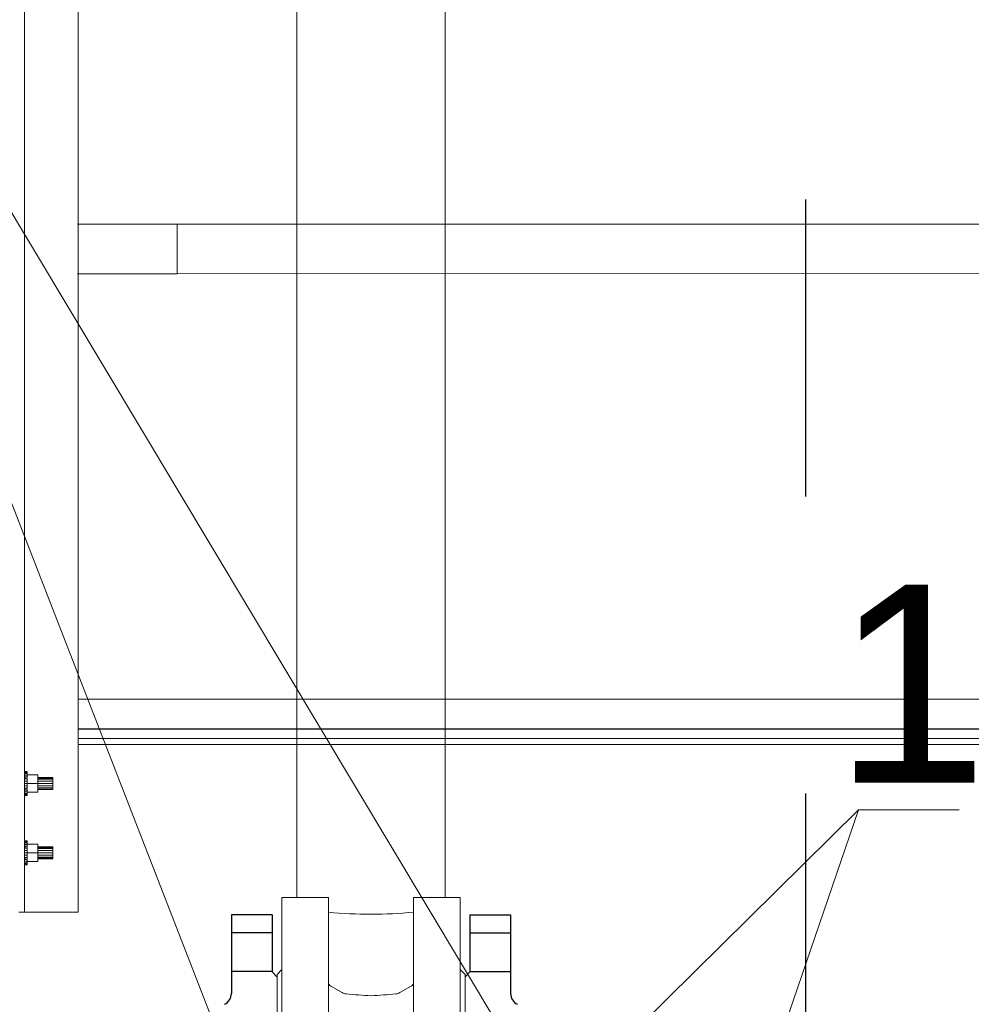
# Model space of a CAD drawing. Header units: millimetres. Extents: x -3176 to 162662, y -36434 to 57907.
# Tile 41 of 155: x 84910 to 85871, y -338 to 657. Entities that reach past the tile are written whole.
import ezdxf

# ---------------------------------------------------------------- set-up
doc = ezdxf.new("R2010")
doc.units = ezdxf.units.MM
doc.linetypes.add('1-Sheet - 32170-CIV-6170-DW-2035-015-02 - PRZEKROJE A-A - B-B$0$A_Dash_3_0mm', pattern=[60, 30, -30])
for name, color, linetype, lineweight in [('!UG_kształtki', 10, 'Continuous', 30), ('!UG_wymiary', 7, 'Continuous', 5), ('1-Sheet - 32170-CIV-6170-DW-2035-015-02 - PRZEKROJE A-A - B-B$0$A-COLS', 8, 'Continuous', 0), ('1-Sheet - 32170-CIV-6170-DW-2035-015-02 - PRZEKROJE A-A - B-B$0$A-GENM', 8, 'Continuous', 0), ('1-Sheet - 32170-CIV-6170-DW-2035-015-02 - PRZEKROJE A-A - B-B$0$G-ANNO-SYMB', 8, 'Continuous', 0), ('1-Sheet - 32170-CIV-6170-DW-2035-015-02 - PRZEKROJE A-A - B-B$0$Q-SPCQ', 8, 'Continuous', 0), ('1-Sheet - 32170-CIV-6170-DW-2035-015-02 - PRZEKROJE A-A - B-B$0$S-BEAM', 8, 'Continuous', 0)]:
    doc.layers.add(name, color=color, linetype=linetype, lineweight=lineweight)
doc.layers.add('!UG_tekst', color=7, linetype='Continuous')
doc.styles.get("Standard").update_dxf_attribs({"font": 'arial.ttf'})

# ---------------------------------------------------------------- blocks, each defined once
blk = doc.blocks.new('1-Sheet - 32170-CIV-6170-DW-2035-015-02 - PRZEKROJE A-A - B-B')
at = {"layer": '1-Sheet - 32170-CIV-6170-DW-2035-015-02 - PRZEKROJE A-A - B-B$0$A-COLS'}
for p, q in [((8496.859, -24.498), (8496.859, 102.172)), ((8491.459, -24.498), (8491.459, 99.394)), ((8490.859, -24.498), (8491.059, -24.498)), ((8491.459, -24.498), (8491.059, -24.498)), ((8491.459, -24.498), (8492.259, -24.498)), ((8492.259, -24.498), (8496.459, -24.498)), ((8496.859, -24.498), (8496.459, -24.498))]:
    blk.add_line(p, q, dxfattribs=at)
at = {"layer": '1-Sheet - 32170-CIV-6170-DW-2035-015-02 - PRZEKROJE A-A - B-B$0$A-GENM'}
for p, q in [((8506.872, 45.002), (8496.813, 45.002)), ((8506.872, 45.002), (8506.872, 40.002)), ((8496.813, 40.002), (8506.872, 40.002)), ((8491.509, -10.892), (8491.509, -10.798)), ((8491.509, -11.003), (8491.509, -10.798)), ((8491.509, -12.198), (8491.509, -11.993)), ((8491.509, -12.198), (8491.509, -12.105)), ((8491.509, -17.892), (8491.509, -17.798)), ((8491.509, -18.003), (8491.509, -17.798)), ((8491.509, -19.198), (8491.509, -18.993)), ((8491.509, -19.198), (8491.509, -19.105))]:
    blk.add_line(p, q, dxfattribs=at)
at = {"layer": '1-Sheet - 32170-CIV-6170-DW-2035-015-02 - PRZEKROJE A-A - B-B$0$G-ANNO-SYMB', "linetype": '1-Sheet - 32170-CIV-6170-DW-2035-015-02 - PRZEKROJE A-A - B-B$0$A_Dash_3_0mm', "lineweight": 25}
blk.add_line((8570.359, 827.5), (8570.359, -287.103), dxfattribs=at)
blk.add_line((8570.359, 827.5), (8570.359, -287.103), dxfattribs=at)
at = {"layer": '1-Sheet - 32170-CIV-6170-DW-2035-015-02 - PRZEKROJE A-A - B-B$0$Q-SPCQ'}
for p, q in [((8491.459, -10.298), (8491.709, -10.298)), ((8491.709, -10.321), (8491.459, -10.321)), ((8491.709, -10.321), (8491.459, -10.321)), ((8491.709, -10.39), (8491.459, -10.39)), ((8491.709, -10.39), (8491.459, -10.39)), ((8491.709, -10.501), (8491.459, -10.501)), ((8491.709, -10.501), (8491.459, -10.501)), ((8491.709, -10.65), (8491.459, -10.65)), ((8491.709, -10.65), (8491.459, -10.65)), ((8491.709, -10.832), (8491.459, -10.832)), ((8491.709, -10.832), (8491.459, -10.832)), ((8491.709, -10.298), (8491.709, -10.321)), ((8491.709, -10.321), (8491.709, -10.298)), ((8491.709, -10.321), (8491.709, -10.39)), ((8491.709, -10.39), (8491.709, -10.321)), ((8491.709, -10.39), (8491.709, -10.501)), ((8491.709, -10.501), (8491.709, -10.39)), ((8491.709, -10.501), (8491.709, -10.631)), ((8491.709, -10.65), (8491.709, -10.501)), ((8491.709, -10.631), (8492.789, -10.631)), ((8491.709, -10.631), (8491.709, -10.969)), ((8491.709, -10.832), (8491.709, -10.65)), ((8491.709, -11.039), (8491.709, -10.832)), ((8492.789, -11.498), (8492.789, -10.631)), ((8492.789, -10.898), (8494.309, -10.898)), ((8494.309, -10.944), (8494.309, -10.898)), ((8491.709, -11.039), (8491.459, -11.039)), ((8491.709, -11.264), (8491.459, -11.264)), ((8491.709, -11.498), (8491.459, -11.498)), ((8491.709, -11.732), (8491.459, -11.732)), ((8491.709, -11.264), (8491.709, -11.039)), ((8491.709, -11.498), (8491.709, -11.264)), ((8491.709, -11.732), (8491.709, -11.498)), ((8491.709, -11.498), (8492.789, -11.498)), ((8491.709, -11.958), (8491.709, -11.732)), ((8494.309, -10.944), (8492.789, -10.944)), ((8494.309, -11.074), (8492.789, -11.074)), ((8494.309, -11.269), (8492.789, -11.269)), ((8492.789, -12.366), (8492.789, -11.498)), ((8494.309, -11.498), (8492.789, -11.498)), ((8494.309, -11.728), (8492.789, -11.728)), ((8494.309, -11.923), (8492.789, -11.923)), ((8494.309, -11.074), (8494.309, -10.944)), ((8494.309, -11.269), (8494.309, -11.074)), ((8494.309, -11.498), (8494.309, -11.269)), ((8494.309, -11.728), (8494.309, -11.498)), ((8494.309, -11.923), (8494.309, -11.728)), ((8494.309, -12.053), (8494.309, -11.923)), ((8491.709, -11.958), (8491.459, -11.958)), ((8491.709, -12.165), (8491.459, -12.165)), ((8491.709, -12.165), (8491.459, -12.165)), ((8491.709, -12.347), (8491.459, -12.347)), ((8491.709, -12.347), (8491.459, -12.347)), ((8491.709, -12.496), (8491.459, -12.496)), ((8491.709, -12.496), (8491.459, -12.496)), ((8491.709, -12.607), (8491.459, -12.607)), ((8491.709, -12.607), (8491.459, -12.607)), ((8491.709, -12.675), (8491.459, -12.675)), ((8491.709, -12.675), (8491.459, -12.675)), ((8491.709, -12.698), (8491.459, -12.698)), ((8491.709, -12.165), (8491.709, -11.958)), ((8491.709, -11.958), (8491.709, -12.366)), ((8491.709, -12.347), (8491.709, -12.165)), ((8491.709, -12.496), (8491.709, -12.347)), ((8491.709, -12.366), (8491.709, -12.496)), ((8491.709, -12.366), (8492.789, -12.366)), ((8491.709, -12.496), (8491.709, -12.607)), ((8491.709, -12.607), (8491.709, -12.496)), ((8491.709, -12.607), (8491.709, -12.675)), ((8491.709, -12.675), (8491.709, -12.607)), ((8491.709, -12.675), (8491.709, -12.698)), ((8491.709, -12.698), (8491.709, -12.675)), ((8494.309, -12.053), (8492.789, -12.053)), ((8494.309, -12.098), (8492.789, -12.098)), ((8494.309, -12.098), (8494.309, -12.053)), ((8491.459, -17.298), (8491.709, -17.298)), ((8491.709, -17.321), (8491.459, -17.321)), ((8491.709, -17.321), (8491.459, -17.321)), ((8491.709, -17.39), (8491.459, -17.39)), ((8491.709, -17.39), (8491.459, -17.39)), ((8491.709, -17.501), (8491.459, -17.501)), ((8491.709, -17.501), (8491.459, -17.501)), ((8491.709, -17.65), (8491.459, -17.65)), ((8491.709, -17.65), (8491.459, -17.65)), ((8491.709, -17.832), (8491.459, -17.832)), ((8491.709, -17.832), (8491.459, -17.832)), ((8491.709, -17.298), (8491.709, -17.321)), ((8491.709, -17.321), (8491.709, -17.298)), ((8491.709, -17.321), (8491.709, -17.39)), ((8491.709, -17.39), (8491.709, -17.321)), ((8491.709, -17.39), (8491.709, -17.501)), ((8491.709, -17.501), (8491.709, -17.39)), ((8491.709, -17.501), (8491.709, -17.631)), ((8491.709, -17.65), (8491.709, -17.501)), ((8491.709, -17.631), (8492.789, -17.631)), ((8491.709, -17.631), (8491.709, -18.039)), ((8491.709, -17.832), (8491.709, -17.65)), ((8491.709, -18.039), (8491.709, -17.832)), ((8492.789, -18.498), (8492.789, -17.631)), ((8492.789, -17.898), (8494.309, -17.898)), ((8494.309, -17.944), (8494.309, -17.898)), ((8491.709, -18.039), (8491.459, -18.039)), ((8491.709, -18.264), (8491.459, -18.264)), ((8491.709, -18.498), (8491.459, -18.498)), ((8491.709, -18.732), (8491.459, -18.732)), ((8491.709, -18.264), (8491.709, -18.039)), ((8491.709, -18.498), (8491.709, -18.264)), ((8491.709, -18.732), (8491.709, -18.498)), ((8491.709, -18.498), (8492.789, -18.498)), ((8491.709, -18.958), (8491.709, -18.732)), ((8494.309, -17.944), (8492.789, -17.944)), ((8494.309, -18.074), (8492.789, -18.074)), ((8494.309, -18.269), (8492.789, -18.269)), ((8492.789, -19.366), (8492.789, -18.498)), ((8494.309, -18.498), (8492.789, -18.498)), ((8494.309, -18.728), (8492.789, -18.728)), ((8494.309, -18.074), (8494.309, -17.944)), ((8494.309, -18.269), (8494.309, -18.074)), ((8494.309, -18.498), (8494.309, -18.269)), ((8494.309, -18.728), (8494.309, -18.498)), ((8494.309, -18.923), (8494.309, -18.728)), ((8491.709, -18.958), (8491.459, -18.958)), ((8491.709, -19.165), (8491.459, -19.165)), ((8491.709, -19.165), (8491.459, -19.165)), ((8491.709, -19.347), (8491.459, -19.347)), ((8491.709, -19.347), (8491.459, -19.347)), ((8491.709, -19.496), (8491.459, -19.496)), ((8491.709, -19.496), (8491.459, -19.496)), ((8491.709, -19.607), (8491.459, -19.607)), ((8491.709, -19.607), (8491.459, -19.607)), ((8491.709, -19.675), (8491.459, -19.675)), ((8491.709, -19.675), (8491.459, -19.675)), ((8491.709, -19.698), (8491.459, -19.698)), ((8491.709, -19.165), (8491.709, -18.958)), ((8491.709, -18.958), (8491.709, -19.366)), ((8491.709, -19.347), (8491.709, -19.165)), ((8491.709, -19.496), (8491.709, -19.347)), ((8491.709, -19.366), (8491.709, -19.496)), ((8491.709, -19.366), (8492.789, -19.366)), ((8491.709, -19.496), (8491.709, -19.607)), ((8491.709, -19.607), (8491.709, -19.496)), ((8491.709, -19.607), (8491.709, -19.675)), ((8491.709, -19.675), (8491.709, -19.607)), ((8491.709, -19.675), (8491.709, -19.698)), ((8491.709, -19.698), (8491.709, -19.675)), ((8494.309, -18.923), (8492.789, -18.923)), ((8494.309, -19.053), (8492.789, -19.053)), ((8494.309, -19.098), (8492.789, -19.098)), ((8494.309, -19.053), (8494.309, -18.923)), ((8494.309, -19.098), (8494.309, -19.053))]:
    blk.add_line(p, q, dxfattribs=at)
at = {"layer": '1-Sheet - 32170-CIV-6170-DW-2035-015-02 - PRZEKROJE A-A - B-B$0$S-BEAM'}
for p, q in [((8496.813, 45.002), (8597.857, 45.006)), ((8496.813, 40.002), (8597.857, 40.006)), ((8496.841, -2.972), (8597.871, -2.972)), ((8597.871, -5.972), (8496.842, -5.972)), ((8597.871, -5.994), (8496.842, -5.998)), ((8597.871, -6.955), (8496.842, -6.959)), ((8597.871, -7.557), (8496.842, -7.561))]:
    blk.add_line(p, q, dxfattribs=at)

msp = doc.modelspace()

# ---------------------------------------------------------------- linework, layer by layer
at = {"layer": '!UG_kształtki', "lineweight": 5}
for p, q in [((85189.57, -230.24), (85189.57, 1097.76)), ((85339.57, -230.24), (85339.57, 1097.76)), ((85174.57, -230.24), (85221.57, -230.24)), ((85174.57, -230.24), (85174.57, -760.24)), ((85221.57, -230.24), (85221.57, -760.24)), ((85307.57, -230.24), (85354.57, -230.24)), ((85307.57, -230.24), (85307.57, -760.24)), ((85354.57, -230.24), (85354.57, -760.24)), ((85169.57, -307.74), (85174.57, -302.74)), ((85169.57, -1212.74), (85169.57, -307.74)), ((85359.57, -307.74), (85354.57, -302.74)), ((85359.57, -1212.74), (85359.57, -307.74)), ((85235.4, -326.2), (85224.07, -319.66)), ((85293.75, -326.2), (85305.07, -319.66))]:
    msp.add_line(p, q, dxfattribs=at)
at = {"layer": '!UG_kształtki'}
for points in [[(85164.53, -247.74), (85123.53, -247.74)], [(85123.53, -247.74), (85123.53, -327.16)], [(85164.53, -247.74), (85164.53, -305.24)], [(85364.54, -247.74), (85364.54, -305.24)], [(85364.54, -247.74), (85405.54, -247.74)], [(85405.54, -247.74), (85405.54, -327.16)], [(85164.53, -265.74), (85123.53, -265.74)], [(85364.54, -265.74), (85405.54, -265.74)], [(85164.53, -304.74), (85123.53, -304.74)], [(85169.53, -310.24), (85164.53, -305.24)], [(85359.54, -310.24), (85364.54, -305.24)], [(85364.54, -304.74), (85405.54, -304.74)]]:
    msp.add_lwpolyline(points, dxfattribs=at)
at = {"layer": '!UG_kształtki', "lineweight": 5}
for centre, radius, start, end in [((85263.69, 207.52), 454.52, 264.68283, 275.54001), ((85226.57, -315.33), 5, 180, 240.00475), ((85302.57, -315.33), 5, 299.99524, 360), ((85240.4, -317.54), 10, 239.99911, 264.19697), ((85283.57, 107.28), 437.01, 264.19684, 267.50802), ((85245.57, 107.28), 437.01, 272.49172, 275.80317), ((85288.75, -317.54), 10, 275.80298, 300.00086)]:
    msp.add_arc(centre, radius, start, end, dxfattribs=at)
at = {"layer": '!UG_kształtki'}
for centre, start, end in [((85111.53, -327.16), 295.40772, 0), ((85417.54, -327.16), 180, 244.59228)]:
    msp.add_arc(centre, 12, start, end, dxfattribs=at)
at = {"layer": '!UG_wymiary'}
for p, q in [((84575.65, 1004.9), (85411.78, -390.34)), ((84575.65, 1004.9), (85121.29, -397.09)), ((84975.99, -912.52), (85757.18, -141.55)), ((85552.19, -739.08), (85757.18, -141.55)), ((85757.18, -141.55), (85858.77, -141.55))]:
    msp.add_line(p, q, dxfattribs=at)

# ---------------------------------------------------------------- block references
at = {"layer": '!UG_kształtki', "xscale": 10, "yscale": 10, "zscale": 10}
msp.add_blockref('1-Sheet - 32170-CIV-6170-DW-2035-015-02 - PRZEKROJE A-A - B-B', (0, 0), dxfattribs=at)

# ---------------------------------------------------------------- texts
at = {"layer": '!UG_tekst', "lineweight": 20}
msp.add_text('1', height=200, dxfattribs=at).set_placement((85732.32, -113.96))

doc.saveas('drawing.dxf')
